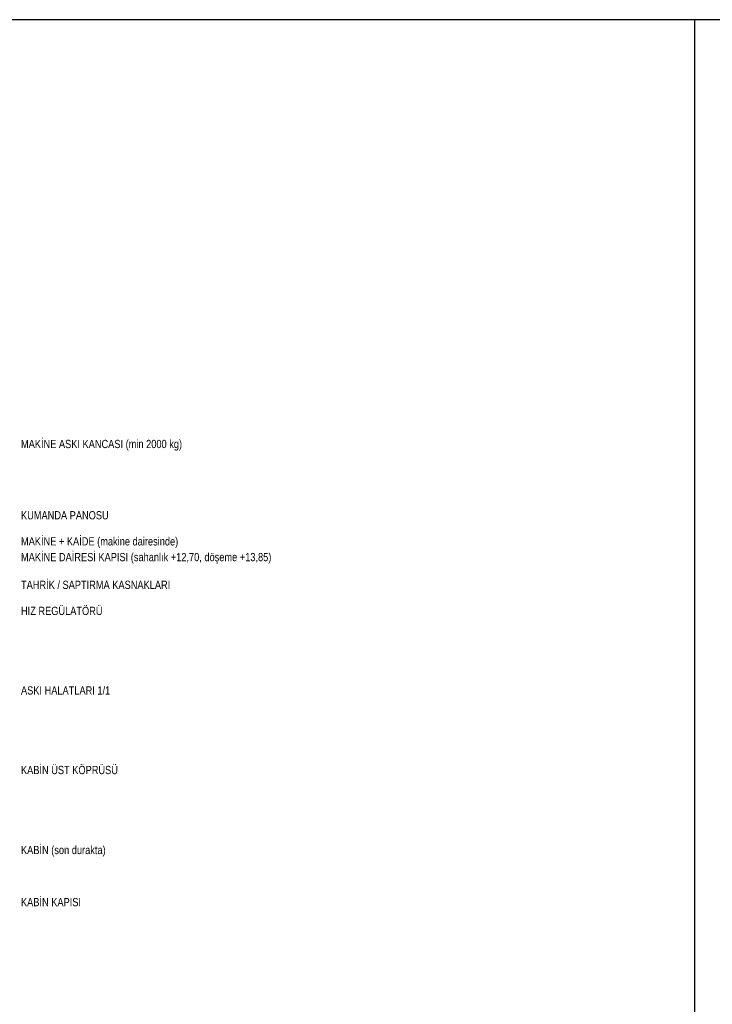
# Model space of a CAD drawing. Header units: centimetres. Extents: x 0 to 14595, y -30 to 2970.
# Tile 25 of 37: x 10179 to 10975, y 1838 to 2970. Entities that reach past the tile are written whole.
import ezdxf
from ezdxf.enums import TextEntityAlignment as Align

# ---------------------------------------------------------------- set-up
doc = ezdxf.new("R2010")
doc.units = ezdxf.units.CM
doc.layers.add('ASN-CERCEVE', color=7, linetype='CONTINUOUS')
doc.layers.add('ASN-YAZI', color=4, linetype='CONTINUOUS')
doc.styles.get("Standard").update_dxf_attribs({"font": 'arial.ttf', "width": 0.8})

msp = doc.modelspace()

# ---------------------------------------------------------------- linework, layer by layer
at = {"layer": 'ASN-CERCEVE'}
msp.add_line((10955, 0), (10955, 2970), dxfattribs=at)
for points in [[(0, 0), (14595, 0), (14595, 2970), (0, 2970)], [(100, 0), (14570, 0), (14570, 2970), (100, 2970)]]:
    msp.add_lwpolyline(points, close=True, dxfattribs=at)

# ---------------------------------------------------------------- texts
at = {"layer": 'ASN-YAZI', "width": 0.8}
msp.add_text('Makine: makine dairesinde titreşim takozlu kaide üzerinde, tahrik + saptırma kasnaklı, 1/1 askı; tip/ölçü firmaya göre kesinleşir.', height=10.5, dxfattribs=at).set_placement((9510, 2817.7))
for s, p in [('MAKİNE ASKI KANCASI (min 2000 kg)', (10180, 2482)), ('KUMANDA PANOSU', (10180, 2400)), ('MAKİNE + KAİDE (makine dairesinde)', (10180, 2370)), ('MAKİNE DAİRESİ KAPISI (sahanlık +12,70, döşeme +13,85)', (10180, 2351.9)), ('TAHRİK / SAPTIRMA KASNAKLARI', (10180, 2320)), ('HIZ REGÜLATÖRÜ', (10180, 2290)), ('ASKI HALATLARI 1/1', (10180, 2198.5)), ('KABİN ÜST KÖPRÜSÜ', (10180, 2107)), ('KABİN (son durakta)', (10180, 2015)), ('KABİN KAPISI', (10180, 1955))]:
    msp.add_text(s, height=9.5, dxfattribs=at).set_placement(p, align=Align.MIDDLE_LEFT)

doc.saveas('drawing.dxf')
